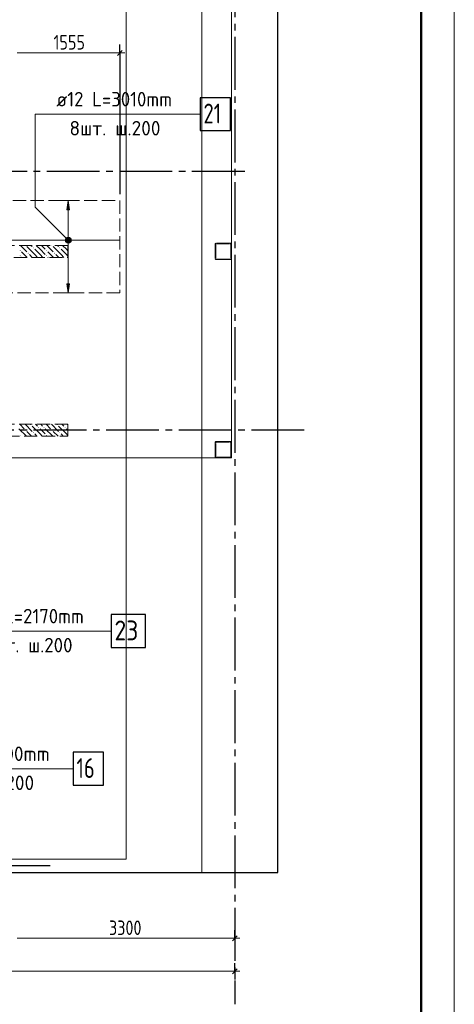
# Model space of a CAD drawing. Header units: millimetres. Extents: x 0 to 32165, y 0 to 42000.
# Tile 9 of 12: x 23113 to 29700, y 15930 to 30852. Entities that reach past the tile are written whole.
import ezdxf

# ---------------------------------------------------------------- set-up
doc = ezdxf.new("R2010")
doc.units = ezdxf.units.MM
doc.linetypes.add('______2', pattern=[270, 200, -70])
doc.linetypes.add('______5', pattern=[1100, 800, -100, 100, -100])
for name, color, linetype, lineweight in [('Standard', 7, 'Continuous', 25), ('ДОП Верх по У', 7, 'Continuous', 25), ('Оси', 40, '______5', 18), ('Позиционная метка номер позиции', 7, 'Continuous', 13), ('Примечания', 7, 'Continuous', 25)]:
    doc.layers.add(name, color=color, linetype=linetype, lineweight=lineweight)
doc.layers.add('ЖБ Перекрытие верхний уровень', color=7, linetype='Continuous', lineweight=25, true_color=0xe0e0ff)
doc.layers.add('ЖБ Стена верхний уровень', color=7, linetype='Continuous', lineweight=25, true_color=0x006e00)
doc.styles.add('GOST 2.304-81', font='txt')
doc.styles.add('ISOCPEUR', font='txt')

msp = doc.modelspace()

# ---------------------------------------------------------------- hatches: boundary and pattern name
at = {"layer": 'ДОП Верх по У', "linetype": 'Continuous', "lineweight": 13, "transparency": 33554687}
for points in [[(23869, 27970), (23849, 28110), (23829, 27970)], [(23811, 27510), (23886, 27510), (23881, 27529)], [(23811, 27510), (23881, 27529), (23817, 27529)], [(23817, 27491), (23886, 27510), (23811, 27510)], [(23817, 27529), (23881, 27529), (23868, 27542)], [(23817, 27529), (23868, 27542), (23830, 27542)], [(23817, 27491), (23881, 27491), (23886, 27510)], [(23830, 27478), (23881, 27491), (23817, 27491)], [(23830, 27542), (23868, 27542), (23849, 27548)], [(23830, 27478), (23868, 27478), (23881, 27491)], [(23868, 27478), (23830, 27478), (23849, 27472)]]:
    msp.add_hatch(color=7, dxfattribs=at).paths.add_polyline_path(points)
msp.add_hatch(color=7, dxfattribs=at).paths.add_polyline_path([(23869, 26850), (23849, 26710), (23829, 26850)], flags=16)
at = {"layer": 'ЖБ Стена верхний уровень', "linetype": 'Continuous', "lineweight": 18, "transparency": 33554687}
for points in [[(23114, 27353), (23121, 27360), (23127, 27353), (23121, 27347)], [(23204, 27430), (23201, 27427), (23198, 27430)], [(23234, 27313), (23241, 27320), (23247, 27313), (23241, 27307)], [(23314, 27393), (23321, 27400), (23327, 27393), (23321, 27387)], [(23514, 27353), (23521, 27360), (23527, 27353), (23521, 27347)], [(23604, 27430), (23601, 27427), (23598, 27430)], [(23634, 27313), (23641, 27320), (23647, 27313), (23641, 27307)], [(23714, 27393), (23721, 27400), (23727, 27393), (23721, 27387)], [(26314, 27353), (26321, 27360), (26324, 27357), (26324, 27350), (26321, 27347)], [(23114, 27273), (23121, 27280), (23127, 27273), (23121, 27267)], [(23514, 27273), (23521, 27280), (23527, 27273), (23521, 27267)], [(26314, 27273), (26321, 27280), (26324, 27277), (26324, 27270), (26321, 27267)], [(23194, 24633), (23201, 24640), (23207, 24633), (23201, 24627)], [(23274, 24713), (23281, 24720), (23287, 24713), (23281, 24707)], [(23394, 24673), (23401, 24680), (23407, 24673), (23401, 24667)], [(23474, 24673), (23481, 24680), (23487, 24673), (23481, 24667)], [(23594, 24633), (23601, 24640), (23607, 24633), (23601, 24627)], [(23674, 24713), (23681, 24720), (23687, 24713), (23681, 24707)], [(23794, 24673), (23801, 24680), (23807, 24673), (23801, 24667)], [(23114, 24553), (23121, 24560), (23127, 24553), (23121, 24547)], [(23314, 24593), (23321, 24600), (23327, 24593), (23321, 24587)], [(23514, 24553), (23521, 24560), (23527, 24553), (23521, 24547)], [(23714, 24593), (23721, 24600), (23727, 24593), (23721, 24587)], [(26074, 24313), (26081, 24320), (26084, 24317), (26084, 24310), (26081, 24307)]]:
    msp.add_hatch(color=7, dxfattribs=at).paths.add_polyline_path(points, flags=16)
at = {"layer": 'Позиционная метка номер позиции', "linetype": 'Continuous', "lineweight": 13, "transparency": 33554687}
for points in [[(23817, 27478), (23860, 27553), (23806, 27499)], [(23806, 27499), (23860, 27553), (23838, 27553)], [(23806, 27499), (23838, 27553), (23806, 27521)], [(23806, 27521), (23838, 27553), (23817, 27542)], [(23817, 27478), (23881, 27542), (23860, 27553)], [(23838, 27467), (23881, 27542), (23817, 27478)], [(23838, 27467), (23892, 27521), (23881, 27542)], [(23860, 27467), (23892, 27521), (23838, 27467)], [(23860, 27467), (23892, 27499), (23892, 27521)], [(23892, 27499), (23860, 27467), (23881, 27478)]]:
    msp.add_hatch(color=7, dxfattribs=at).paths.add_polyline_path(points)

# ---------------------------------------------------------------- linework, layer by layer
at = {"layer": 'Standard', "color": 251, "linetype": 'Continuous', "lineweight": -3, "true_color": 0x656565, "transparency": 33554687}
for p, q in [((24631, 30349), (24631, 30474)), ((24631, 30349), (24631, 30224)), ((24631, 30349), (24631, 28210)), ((26374, 16930), (26374, 17055)), ((26374, 16930), (26374, 16805)), ((26374, 16930), (26374, 16930)), ((26374, 16430), (26374, 16555)), ((26374, 16430), (26374, 16305)), ((26374, 16430), (26374, 16430))]:
    msp.add_line(p, q, dxfattribs=at)
at = {"layer": 'Standard', "color": 7, "linetype": 'Continuous', "lineweight": 13, "transparency": 33554687}
for p, q in [((23074, 30349), (24631, 30349)), ((24631, 30349), (24706, 30349)), ((23074, 16930), (26374, 16930)), ((26374, 16930), (26449, 16930)), ((7924, 16430), (26374, 16430)), ((26374, 16430), (26449, 16430))]:
    msp.add_line(p, q, dxfattribs=at)
at = {"layer": 'Standard', "color": 7, "linetype": 'Continuous', "lineweight": 25, "transparency": 33554687}
for p, q in [((24593, 30311), (24668, 30386)), ((26336, 16892), (26411, 16968)), ((26336, 16392), (26411, 16468))]:
    msp.add_line(p, q, dxfattribs=at)
at = {"layer": 'Standard', "color": 7, "linetype": 'Continuous', "lineweight": 13, "transparency": 33554687}
msp.add_lwpolyline([(0, 0), (29700, 0), (29700, 42000), (0, 42000), (0, 0)], close=True, dxfattribs=at)
for points in [[(29700, 42000), (0, 42000), (0, 0), (29700, 0), (29700, 42000)], [(29700, 42000), (0, 42000), (0, 0), (29700, 0), (29700, 42000)], [(7674, 17930), (25874, 17930), (25874, 39170), (7674, 39170), (7674, 17930)]]:
    msp.add_lwpolyline(points, dxfattribs=at)
at = {"layer": 'Standard', "color": 7, "linetype": 'Continuous', "lineweight": 50, "transparency": 33554687}
msp.add_lwpolyline([(2000, 41500), (29200, 41500), (29200, 500), (2000, 500), (2000, 41500)], close=True, dxfattribs=at)
at = {"layer": 'Standard', "color": 7, "linetype": 'Continuous', "lineweight": 25, "transparency": 33554687}
msp.add_lwpolyline([(7394, 17930), (27024, 17930), (27024, 39500), (7394, 39500), (7394, 17930)], dxfattribs=at)
at = {"layer": 'Standard', "color": 254, "linetype": 'Continuous', "lineweight": 13, "true_color": 0xc4c4ff, "transparency": 33554687}
msp.add_lwpolyline([(7856, 18130), (24725, 18130), (24725, 38770), (7856, 38770), (7856, 18130)], dxfattribs=at)
at = {"layer": 'ДОП Верх по У', "color": 7, "linetype": 'Continuous', "lineweight": 13, "transparency": 33554687}
for p, q in [((23649, 29420), (25691, 29420)), ((22299, 21586), (24363, 21586)), ((21724, 19500), (23810, 19500))]:
    msp.add_line(p, q, dxfattribs=at)
at = {"layer": 'ДОП Верх по У', "color": 251, "linetype": 'Continuous', "lineweight": 13, "true_color": 0x494949, "transparency": 33554687}
for p, q in [((23849, 28110), (23749, 28110)), ((23849, 28110), (23829, 27970)), ((23869, 27970), (23849, 28110)), ((23849, 28110), (23949, 28110)), ((23849, 28110), (23849, 28110)), ((23829, 27970), (23869, 27970)), ((23849, 27540), (23849, 27970)), ((23811, 27510), (23811, 27510)), ((23849, 26850), (23849, 27480)), ((23886, 27510), (23886, 27510)), ((23849, 26710), (23749, 26710)), ((23849, 26710), (23829, 26850)), ((23829, 26850), (23869, 26850)), ((23869, 26850), (23849, 26710)), ((23849, 26710), (23949, 26710)), ((23849, 26710), (23849, 26710))]:
    msp.add_line(p, q, dxfattribs=at)
at = {"layer": 'ДОП Верх по У', "color": 7, "linetype": 'Continuous', "lineweight": 18, "transparency": 33554687}
msp.add_line((24625, 27510), (22205, 27510), dxfattribs=at)
at = {"layer": 'ДОП Верх по У', "color": 7, "linetype": 'Continuous', "lineweight": 25, "transparency": 33554687}
for points in [[(25849, 29170), (26309, 29170), (26309, 29670), (25849, 29670), (25849, 29170)], [(24499, 21336), (25019, 21336), (25019, 21836), (24499, 21836), (24499, 21336)], [(23924, 19250), (24384, 19250), (24384, 19750), (23924, 19750), (23924, 19250)]]:
    msp.add_lwpolyline(points, dxfattribs=at)
at = {"layer": 'ДОП Верх по У', "color": 251, "linetype": 'Continuous', "lineweight": 13, "true_color": 0x494949, "transparency": 33554687}
msp.add_circle((23849, 27510), 37.5, dxfattribs=at)
at = {"layer": 'ЖБ Перекрытие верхний уровень', "color": 7, "linetype": 'Continuous', "lineweight": 18, "transparency": 33554687}
for p, q in [((26324, 24210), (26324, 32890)), ((22354, 24210), (26324, 24210))]:
    msp.add_line(p, q, dxfattribs=at)
at = {"layer": 'ЖБ Стена верхний уровень', "color": 251, "linetype": '______2', "lineweight": 13, "true_color": 0x656565, "transparency": 33554687}
for p, q in [((26079, 27458), (26077, 27455)), ((26081, 27460), (26079, 27458)), ((26084, 27462), (26081, 27460)), ((26087, 27464), (26084, 27462)), ((26091, 27465), (26087, 27464)), ((26094, 27465), (26091, 27465)), ((26304, 27465), (26094, 27465)), ((26307, 27465), (26304, 27465)), ((26311, 27464), (26307, 27465)), ((26314, 27462), (26311, 27464)), ((26317, 27460), (26314, 27462)), ((26319, 27458), (26317, 27460)), ((26321, 27455), (26319, 27458)), ((23844, 27430), (21044, 27430)), ((23844, 27250), (23844, 27430)), ((26075, 27452), (26074, 27448)), ((26074, 27448), (26074, 27445)), ((26074, 27445), (26074, 27235)), ((26077, 27455), (26075, 27452)), ((26084, 27447), (26085, 27448)), ((26084, 27445), (26084, 27447)), ((26084, 27235), (26084, 27445)), ((26085, 27450), (26086, 27451)), ((26085, 27448), (26085, 27450)), ((26086, 27451), (26088, 27453)), ((26088, 27453), (26089, 27454)), ((26089, 27454), (26091, 27454)), ((26091, 27454), (26092, 27455)), ((26092, 27455), (26094, 27455)), ((26094, 27455), (26304, 27455)), ((26304, 27455), (26306, 27455)), ((26306, 27455), (26307, 27454)), ((26307, 27454), (26309, 27454)), ((26309, 27454), (26310, 27453)), ((26310, 27453), (26312, 27451)), ((26312, 27451), (26313, 27450)), ((26313, 27450), (26313, 27448)), ((26313, 27448), (26314, 27447)), ((26314, 27447), (26314, 27445)), ((26314, 27445), (26314, 27235)), ((26323, 27452), (26321, 27455)), ((26324, 27448), (26323, 27452)), ((26324, 27445), (26324, 27448)), ((26324, 27235), (26324, 27445)), ((21944, 27250), (23844, 27250)), ((26074, 27235), (26074, 27232)), ((26074, 27232), (26075, 27228)), ((26075, 27228), (26077, 27225)), ((26077, 27225), (26079, 27222)), ((26079, 27222), (26081, 27220)), ((26081, 27220), (26084, 27218)), ((26084, 27233), (26084, 27235)), ((26085, 27232), (26084, 27233)), ((26084, 27218), (26087, 27216)), ((26085, 27230), (26085, 27232)), ((26086, 27229), (26085, 27230)), ((26088, 27227), (26086, 27229)), ((26087, 27216), (26091, 27215)), ((26089, 27226), (26088, 27227)), ((26091, 27226), (26089, 27226)), ((26092, 27225), (26091, 27226)), ((26091, 27215), (26094, 27215)), ((26094, 27225), (26092, 27225)), ((26304, 27225), (26094, 27225)), ((26094, 27215), (26304, 27215)), ((26306, 27225), (26304, 27225)), ((26304, 27215), (26307, 27215)), ((26307, 27226), (26306, 27225)), ((26309, 27226), (26307, 27226)), ((26307, 27215), (26311, 27216)), ((26310, 27227), (26309, 27226)), ((26312, 27229), (26310, 27227)), ((26311, 27216), (26314, 27218)), ((26313, 27230), (26312, 27229)), ((26314, 27233), (26313, 27232)), ((26313, 27232), (26313, 27230)), ((26314, 27235), (26314, 27233)), ((26314, 27218), (26317, 27220)), ((26317, 27220), (26319, 27222)), ((26319, 27222), (26321, 27225)), ((26321, 27225), (26323, 27228)), ((26323, 27228), (26324, 27232)), ((26324, 27232), (26324, 27235)), ((23844, 24720), (21019, 24720)), ((23844, 24540), (23844, 24720)), ((21019, 24540), (23844, 24540)), ((26075, 24447), (26074, 24443)), ((26074, 24443), (26074, 24440)), ((26074, 24440), (26074, 24230)), ((26077, 24450), (26075, 24447)), ((26079, 24453), (26077, 24450)), ((26081, 24455), (26079, 24453)), ((26084, 24457), (26081, 24455)), ((26087, 24459), (26084, 24457)), ((26084, 24442), (26085, 24443)), ((26084, 24440), (26084, 24442)), ((26084, 24230), (26084, 24440)), ((26085, 24445), (26086, 24446)), ((26085, 24443), (26085, 24445)), ((26086, 24446), (26088, 24448)), ((26091, 24460), (26087, 24459)), ((26088, 24448), (26089, 24449)), ((26089, 24449), (26091, 24449)), ((26094, 24460), (26091, 24460)), ((26091, 24449), (26092, 24450)), ((26092, 24450), (26094, 24450)), ((26304, 24460), (26094, 24460)), ((26094, 24450), (26304, 24450)), ((26307, 24460), (26304, 24460)), ((26304, 24450), (26306, 24450)), ((26306, 24450), (26307, 24449)), ((26311, 24459), (26307, 24460)), ((26307, 24449), (26309, 24449)), ((26309, 24449), (26310, 24448)), ((26310, 24448), (26312, 24446)), ((26314, 24457), (26311, 24459)), ((26312, 24446), (26313, 24445)), ((26313, 24445), (26313, 24443)), ((26313, 24443), (26314, 24442)), ((26317, 24455), (26314, 24457)), ((26314, 24442), (26314, 24440)), ((26314, 24440), (26314, 24230)), ((26319, 24453), (26317, 24455)), ((26321, 24450), (26319, 24453)), ((26323, 24447), (26321, 24450)), ((26324, 24443), (26323, 24447)), ((26324, 24440), (26324, 24443)), ((26324, 24230), (26324, 24440)), ((26074, 24230), (26074, 24227)), ((26074, 24227), (26075, 24223)), ((26075, 24223), (26077, 24220)), ((26077, 24220), (26079, 24217)), ((26079, 24217), (26081, 24215)), ((26081, 24215), (26084, 24213)), ((26084, 24228), (26084, 24230)), ((26085, 24227), (26084, 24228)), ((26084, 24213), (26087, 24211)), ((26085, 24225), (26085, 24227)), ((26086, 24224), (26085, 24225)), ((26088, 24222), (26086, 24224)), ((26087, 24211), (26091, 24210)), ((26089, 24221), (26088, 24222)), ((26091, 24221), (26089, 24221)), ((26092, 24220), (26091, 24221)), ((26091, 24210), (26094, 24210)), ((26094, 24220), (26092, 24220)), ((26304, 24220), (26094, 24220)), ((26094, 24210), (26304, 24210)), ((26306, 24220), (26304, 24220)), ((26304, 24210), (26307, 24210)), ((26307, 24221), (26306, 24220)), ((26309, 24221), (26307, 24221)), ((26307, 24210), (26311, 24211)), ((26310, 24222), (26309, 24221)), ((26312, 24224), (26310, 24222)), ((26311, 24211), (26314, 24213)), ((26313, 24225), (26312, 24224)), ((26314, 24228), (26313, 24227)), ((26313, 24227), (26313, 24225)), ((26314, 24230), (26314, 24228)), ((26314, 24213), (26317, 24215)), ((26317, 24215), (26319, 24217)), ((26319, 24217), (26321, 24220)), ((26321, 24220), (26323, 24223)), ((26323, 24223), (26324, 24227)), ((26324, 24227), (26324, 24230))]:
    msp.add_line(p, q, dxfattribs=at)
at = {"layer": 'ЖБ Стена верхний уровень', "color": 9, "linetype": 'Continuous', "lineweight": 18, "true_color": 0xc7c7c7, "transparency": 33554687}
for p, q in [((26139, 27455), (26129, 27465)), ((23124, 27430), (23221, 27333)), ((23181, 27293), (23141, 27333)), ((23341, 27293), (23221, 27413)), ((23284, 27430), (23301, 27413)), ((23341, 27373), (23421, 27293)), ((23421, 27373), (23364, 27430)), ((23421, 27373), (23501, 27293)), ((23444, 27430), (23501, 27373)), ((23524, 27430), (23621, 27333)), ((23581, 27293), (23541, 27333)), ((23741, 27293), (23621, 27413)), ((23684, 27430), (23701, 27413)), ((23741, 27373), (23821, 27293)), ((23821, 27373), (23764, 27430)), ((23821, 27373), (23844, 27350)), ((26074, 27440), (26084, 27430)), ((26084, 27350), (26074, 27360)), ((26314, 27440), (26324, 27430)), ((23141, 27253), (23144, 27250)), ((23221, 27253), (23181, 27293)), ((23261, 27293), (23304, 27250)), ((23341, 27293), (23384, 27250)), ((23421, 27293), (23464, 27250)), ((23541, 27253), (23544, 27250)), ((23621, 27253), (23581, 27293)), ((23661, 27293), (23704, 27250)), ((23741, 27293), (23784, 27250)), ((23821, 27293), (23844, 27270)), ((26074, 27280), (26084, 27270)), ((26129, 27225), (26139, 27215)), ((26209, 27225), (26219, 27215)), ((26289, 27225), (26299, 27215)), ((23101, 24653), (23214, 24540)), ((23114, 24720), (23181, 24653)), ((23194, 24720), (23301, 24613)), ((23421, 24573), (23301, 24693)), ((23354, 24720), (23381, 24693)), ((23421, 24653), (23501, 24573)), ((23461, 24693), (23434, 24720)), ((23501, 24653), (23614, 24540)), ((23514, 24720), (23581, 24653)), ((23594, 24720), (23701, 24613)), ((23821, 24573), (23701, 24693)), ((23754, 24720), (23781, 24693)), ((23821, 24653), (23844, 24630)), ((23844, 24710), (23834, 24720)), ((23294, 24540), (23221, 24613)), ((23341, 24573), (23374, 24540)), ((23421, 24573), (23454, 24540)), ((23694, 24540), (23621, 24613)), ((23741, 24573), (23774, 24540)), ((23821, 24573), (23844, 24550)), ((26074, 24400), (26084, 24390)), ((26094, 24460), (26104, 24450)), ((26174, 24460), (26184, 24450)), ((26254, 24460), (26264, 24450)), ((26314, 24400), (26324, 24390)), ((26074, 24240), (26084, 24230)), ((26094, 24220), (26101, 24213)), ((26184, 24210), (26174, 24220)), ((26254, 24220), (26264, 24210)), ((26314, 24320), (26324, 24310)), ((26314, 24240), (26324, 24230))]:
    msp.add_line(p, q, dxfattribs=at)
at = {"layer": 'Оси', "color": 8, "linetype": '______5', "lineweight": -3, "transparency": 33554687}
for p, q in [((26374, 33890), (26374, 15930)), ((26524, 28550), (3600, 28550)), ((27424, 24630), (3600, 24630)), ((23574, 18030), (3600, 18030))]:
    msp.add_line(p, q, dxfattribs=at)
at = {"layer": 'Позиционная метка номер позиции', "color": 7, "linetype": 'Continuous', "lineweight": 13, "transparency": 33554687}
for p, q in [((23817, 27542), (23817, 27542)), ((23817, 27478), (23817, 27478)), ((23881, 27542), (23881, 27542)), ((23881, 27478), (23881, 27478))]:
    msp.add_line(p, q, dxfattribs=at)
for points in [[(23849, 27510), (23349, 28010), (23349, 29420), (25849, 29420)], [(21242, 21180), (21648, 21586), (24499, 21586)], [(20924, 18230), (21424, 18730), (21424, 19500), (23924, 19500)]]:
    msp.add_lwpolyline(points, dxfattribs=at)
msp.add_circle((23849, 27510), 45, dxfattribs=at)
at = {"layer": 'Примечания', "color": 7, "linetype": '______2', "lineweight": 18, "transparency": 33554687}
for p, q in [((22199, 28110), (24631, 28110)), ((24631, 28110), (24631, 26710)), ((24631, 26710), (22199, 26710))]:
    msp.add_line(p, q, dxfattribs=at)

# ---------------------------------------------------------------- texts
at = {"layer": 'Standard', "color": 7, "linetype": 'Continuous', "lineweight": 25, "transparency": 33554687, "char_height": 220, "attachment_point": 7, "style": 'GOST 2.304-81'}
for s, insert, width in [('1555', (23626, 30399), 579.02), ('3300', (24466, 16980), 641.48)]:
    msp.add_mtext(s, dxfattribs=dict(at, insert=insert, width=width))
at = {"layer": 'ДОП Верх по У', "color": 7, "linetype": 'Continuous', "lineweight": 13, "transparency": 33554687, "attachment_point": 7, "style": 'ISOCPEUR'}
for s, insert, char_height, width in [('\\W0.94;ø12 L=3010mm ', (23669, 29537), 220, 2104.38), ('\\W0.75;21', (25899, 29280), 300, 472.27), ('\\W0.97;8шт. ш.200 ', (23867, 29097), 220, 1712.32), ('\\W0.94;ø14 L=2170mm ', (22319, 21703), 220, 2126.49), ('\\W0.87;23', (24549, 21446), 300, 550.82), ('\\W0.95;12шт. ш.200 ', (22473, 21263), 220, 1819.89), ('\\W0.96;ø12 L=2200mm ', (21744, 19617), 220, 2150.52), ('\\W0.75;16', (23974, 19360), 300, 472.28), ('\\W0.97;4шт. ш.200 ', (21953, 19177), 220, 1734.41)]:
    msp.add_mtext(s, dxfattribs=dict(at, insert=insert, char_height=char_height, width=width))

doc.saveas('drawing.dxf')
